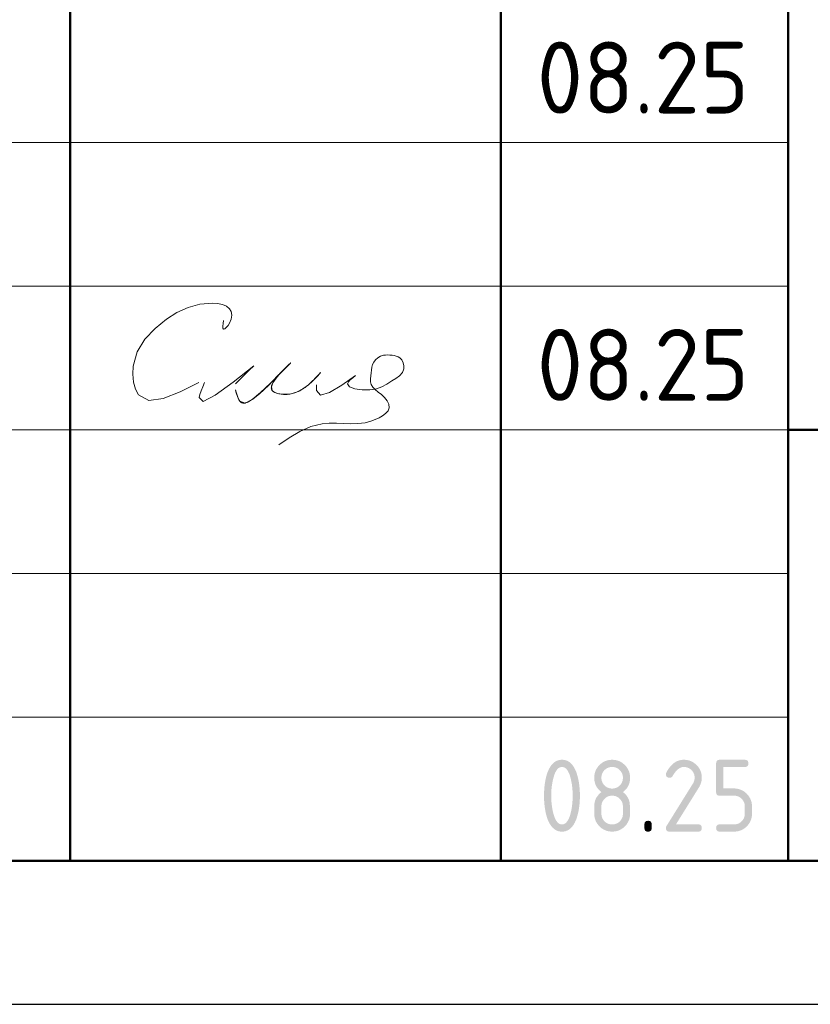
# Model space of a CAD drawing. Header units: millimetres. Extents: x 0 to 29849, y 0 to 14850.
# Tile 3 of 7: x 13412 to 14789, y 0 to 1714. Entities that reach past the tile are written whole.
import ezdxf

# ---------------------------------------------------------------- set-up
doc = ezdxf.new("R2010")
doc.units = ezdxf.units.MM
doc.layers.add('Standard', color=7, linetype='Continuous', lineweight=25)
doc.styles.add('ISOCPEUR', font='isocpeur.ttf')

msp = doc.modelspace()

# ---------------------------------------------------------------- hatches: boundary and pattern name
at = {"layer": 'Standard', "linetype": 'Continuous', "lineweight": 25, "transparency": 33554687}
h = msp.add_hatch(color=7, dxfattribs=at)
h.paths.add_polyline_path([(14374.9, 363.1), (14374.9, 367), (14374.7, 370.8), (14374.5, 374.6), (14374.1, 378.2), (14373.7, 381.9), (14373.1, 385.4), (14372.4, 389), (14371.6, 392.4), (14371, 395), (14370.3, 397.3), (14369.6, 399.5), (14368.8, 401.5), (14368, 403.4), (14367.1, 405), (14366.2, 406.6), (14365.3, 407.9), (14364.3, 409.2), (14363.3, 410.2), (14362.2, 411.2), (14361.1, 411.8), (14360, 412.5), (14358.8, 412.8), (14357.5, 413.1), (14356.2, 413.1), (14355, 413.1), (14353.8, 412.8), (14352.6, 412.5), (14351.4, 411.8), (14350.3, 411.2), (14349.3, 410.2), (14348.2, 409.2), (14347.3, 407.9), (14346.3, 406.6), (14345.5, 405), (14344.6, 403.4), (14343.8, 401.4), (14343, 399.5), (14342.3, 397.2), (14341.6, 394.9), (14341, 392.3), (14340.1, 388.8), (14339.5, 385.2), (14338.8, 381.6), (14338.4, 378), (14338, 374.4), (14337.8, 370.6), (14337.6, 366.9), (14337.6, 363.1), (14337.6, 359.3), (14337.8, 355.5), (14338, 351.8), (14338.4, 348.1), (14338.8, 344.5), (14339.4, 340.9), (14340, 337.3), (14340.9, 333.9), (14341.5, 331.3), (14342.2, 329), (14342.9, 326.8), (14343.7, 324.8), (14344.5, 322.9), (14345.4, 321.3), (14346.3, 319.6), (14347.2, 318.4), (14348.2, 317.1), (14349.2, 316.1), (14350.3, 315.1), (14351.4, 314.5), (14352.5, 313.8), (14353.7, 313.5), (14354.9, 313.2), (14356.2, 313.2), (14357.5, 313.2), (14358.8, 313.5), (14360, 313.8), (14361.1, 314.5), (14362.2, 315.1), (14363.3, 316.1), (14364.3, 317.1), (14365.3, 318.4), (14366.2, 319.6), (14367.1, 321.3), (14368, 322.9), (14368.8, 324.8), (14369.6, 326.8), (14370.3, 329), (14371, 331.3), (14371.6, 333.9), (14372.4, 337.3), (14373.1, 340.9), (14373.7, 344.5), (14374.1, 348.1), (14374.5, 351.8), (14374.7, 355.5), (14374.9, 359.3)])
h.paths.add_polyline_path([(14387.4, 363.1), (14387.4, 360.4), (14387.4, 357.7), (14387.3, 355), (14387.1, 352.3), (14386.9, 349.7), (14386.7, 347.2), (14386.4, 344.7), (14386.1, 342.3), (14385.7, 339.9), (14385.3, 337.6), (14384.9, 335.3), (14384.4, 333), (14383.8, 330.8), (14383.2, 328.7), (14382.6, 326.5), (14382, 324.5), (14381, 321.5), (14379.8, 318.9), (14378.6, 316.3), (14377.3, 314.1), (14376, 311.8), (14374.6, 310), (14373.1, 308.1), (14371.5, 306.6), (14369.9, 305.1), (14368.1, 304), (14366.4, 302.9), (14364.5, 302.1), (14362.6, 301.4), (14360.5, 301), (14358.5, 300.6), (14356.2, 300.6), (14354, 300.6), (14352, 301), (14349.9, 301.4), (14348, 302.1), (14346.1, 302.9), (14344.3, 304), (14342.6, 305.1), (14341, 306.6), (14339.4, 308.1), (14337.9, 309.9), (14336.5, 311.8), (14335.2, 314), (14333.9, 316.2), (14332.7, 318.8), (14331.5, 321.4), (14330.5, 324.4), (14329.8, 326.4), (14329.2, 328.6), (14328.6, 330.7), (14328.1, 332.9), (14327.6, 335.2), (14327.2, 337.5), (14326.8, 339.8), (14326.4, 342.2), (14326.1, 344.7), (14325.8, 347.2), (14325.6, 349.7), (14325.4, 352.3), (14325.2, 354.9), (14325.1, 357.6), (14325.1, 360.3), (14325.1, 363.1), (14325.1, 365.9), (14325.1, 368.7), (14325.2, 371.4), (14325.4, 374), (14325.6, 376.6), (14325.8, 379.1), (14326.1, 381.6), (14326.4, 384), (14326.8, 386.5), (14327.2, 388.8), (14327.6, 391.1), (14328.1, 393.3), (14328.6, 395.6), (14329.2, 397.7), (14329.8, 399.8), (14330.5, 401.9), (14331.5, 404.8), (14332.7, 407.4), (14333.9, 410), (14335.2, 412.3), (14336.5, 414.5), (14337.9, 416.4), (14339.4, 418.2), (14341, 419.7), (14342.6, 421.2), (14344.3, 422.3), (14346.1, 423.4), (14348, 424.2), (14349.9, 424.9), (14352, 425.3), (14354, 425.6), (14356.2, 425.6), (14358.5, 425.6), (14360.5, 425.3), (14362.6, 424.9), (14364.5, 424.2), (14366.4, 423.4), (14368.1, 422.3), (14369.9, 421.2), (14371.5, 419.7), (14373.1, 418.2), (14374.6, 416.3), (14376, 414.5), (14377.3, 412.2), (14378.6, 410), (14379.8, 407.4), (14381, 404.8), (14382, 401.8), (14382.6, 399.7), (14383.2, 397.6), (14383.8, 395.5), (14384.4, 393.3), (14384.9, 391), (14385.3, 388.7), (14385.7, 386.4), (14386.1, 384), (14386.4, 381.6), (14386.7, 379.1), (14386.9, 376.5), (14387.1, 373.9), (14387.3, 371.3), (14387.4, 368.6), (14387.4, 365.9)], flags=16)
h = msp.add_hatch(color=7, dxfattribs=at)
h.paths.add_polyline_path([(14443.7, 313.2), (14445.6, 313.2), (14447.4, 313.5), (14449.2, 313.8), (14450.9, 314.5), (14452.6, 315.2), (14454.1, 316.2), (14455.6, 317.2), (14456.9, 318.6), (14458.3, 320), (14459.3, 321.5), (14460.3, 323), (14461, 324.7), (14461.7, 326.3), (14462, 328.1), (14462.3, 329.9), (14462.3, 331.9), (14462.3, 344.4), (14462.3, 346.4), (14462, 348.1), (14461.7, 349.9), (14461, 351.6), (14460.3, 353.3), (14459.3, 354.8), (14458.2, 356.3), (14456.9, 357.7), (14455.5, 359), (14454, 360.1), (14452.5, 361.1), (14450.8, 361.8), (14449.2, 362.5), (14447.4, 362.8), (14445.6, 363.2), (14443.7, 363.2), (14441.7, 363.2), (14439.9, 362.8), (14438.1, 362.5), (14436.5, 361.8), (14434.8, 361.1), (14433.3, 360.1), (14431.8, 359.1), (14430.4, 357.7), (14429.1, 356.3), (14428.1, 354.8), (14427, 353.3), (14426.4, 351.7), (14425.7, 350), (14425.3, 348.2), (14425, 346.4), (14425, 344.4), (14425, 331.9), (14425, 329.9), (14425.3, 328.1), (14425.7, 326.3), (14426.4, 324.7), (14427, 323), (14428.1, 321.5), (14429.1, 320), (14430.4, 318.6), (14431.8, 317.2), (14433.3, 316.2), (14434.8, 315.2), (14436.5, 314.5), (14438.1, 313.8), (14439.9, 313.5), (14441.7, 313.2)])
h.paths.add_polyline_path([(14443.7, 300.6), (14442.1, 300.6), (14440.5, 300.8), (14438.9, 300.9), (14437.4, 301.2), (14435.9, 301.5), (14434.5, 301.9), (14433.1, 302.4), (14431.7, 302.9), (14430.3, 303.5), (14429, 304.2), (14427.7, 304.9), (14426.4, 305.8), (14425.1, 306.6), (14423.9, 307.6), (14422.7, 308.6), (14421.6, 309.8), (14420.5, 310.9), (14419.5, 312.1), (14418.5, 313.3), (14417.6, 314.6), (14416.8, 315.9), (14416, 317.2), (14415.3, 318.5), (14414.8, 319.9), (14414.2, 321.3), (14413.8, 322.7), (14413.3, 324.1), (14413.1, 325.6), (14412.8, 327.1), (14412.6, 328.7), (14412.5, 330.3), (14412.5, 331.9), (14412.5, 344.4), (14412.5, 346.3), (14412.7, 348.2), (14412.9, 350), (14413.3, 351.8), (14413.7, 353.5), (14414.2, 355.2), (14414.8, 356.8), (14415.6, 358.4), (14416.4, 360), (14417.4, 361.4), (14418.4, 362.9), (14419.5, 364.3), (14420.7, 365.7), (14422.1, 366.9), (14423.4, 368.2), (14425, 369.4), (14423.4, 370.6), (14422.1, 371.9), (14420.7, 373.1), (14419.5, 374.5), (14418.4, 375.9), (14417.4, 377.3), (14416.4, 378.8), (14415.6, 380.4), (14414.8, 381.9), (14414.2, 383.6), (14413.7, 385.3), (14413.3, 387), (14412.9, 388.8), (14412.7, 390.6), (14412.5, 392.4), (14412.5, 394.4), (14412.5, 396), (14412.6, 397.6), (14412.8, 399.1), (14413.1, 400.6), (14413.3, 402.1), (14413.8, 403.6), (14414.2, 405), (14414.8, 406.4), (14415.3, 407.8), (14416, 409.1), (14416.8, 410.4), (14417.6, 411.7), (14418.5, 413), (14419.5, 414.2), (14420.5, 415.4), (14421.6, 416.5), (14422.7, 417.6), (14423.9, 418.6), (14425.1, 419.6), (14426.4, 420.5), (14427.7, 421.4), (14429, 422.1), (14430.3, 422.8), (14431.7, 423.4), (14433.1, 423.9), (14434.5, 424.4), (14435.9, 424.8), (14437.4, 425.1), (14438.9, 425.4), (14440.5, 425.5), (14442.1, 425.6), (14443.7, 425.6), (14445.3, 425.6), (14446.9, 425.5), (14448.4, 425.4), (14449.9, 425.1), (14451.4, 424.8), (14452.8, 424.4), (14454.3, 423.9), (14455.7, 423.4), (14457, 422.8), (14458.4, 422.1), (14459.7, 421.4), (14460.9, 420.5), (14462.2, 419.6), (14463.4, 418.6), (14464.6, 417.6), (14465.7, 416.5), (14466.9, 415.4), (14467.9, 414.2), (14468.9, 413), (14469.7, 411.7), (14470.6, 410.4), (14471.3, 409.1), (14472, 407.8), (14472.6, 406.4), (14473.2, 405), (14473.6, 403.6), (14474, 402.1), (14474.3, 400.6), (14474.6, 399.1), (14474.7, 397.6), (14474.9, 396), (14474.9, 394.4), (14474.9, 392.4), (14474.7, 390.6), (14474.5, 388.8), (14474.1, 387), (14473.7, 385.3), (14473.1, 383.6), (14472.5, 381.9), (14471.7, 380.4), (14471, 378.8), (14470, 377.3), (14469, 375.9), (14467.8, 374.5), (14466.7, 373.1), (14465.3, 371.9), (14463.9, 370.6), (14462.3, 369.4), (14464.6, 367.7), (14466.4, 365.8), (14468.3, 363.9), (14469.7, 361.8), (14471.1, 359.7), (14472.1, 357.4), (14473.1, 355.1), (14473.7, 352.6), (14473.9, 352), (14474, 351.2), (14474.1, 350.4), (14474.2, 349.5), (14474.3, 348.5), (14474.4, 347.4), (14474.5, 346.2), (14474.6, 344.9), (14474.6, 343.6), (14474.7, 342.2), (14474.8, 340.7), (14474.8, 339.1), (14474.8, 337.5), (14474.8, 335.7), (14474.9, 333.9), (14474.9, 331.9), (14474.9, 330.3), (14474.7, 328.7), (14474.6, 327.1), (14474.3, 325.6), (14474, 324.1), (14473.6, 322.7), (14473.2, 321.3), (14472.6, 319.9), (14472, 318.5), (14471.3, 317.2), (14470.6, 315.9), (14469.7, 314.6), (14468.9, 313.3), (14467.9, 312.1), (14466.9, 310.9), (14465.7, 309.8), (14464.6, 308.6), (14463.4, 307.6), (14462.2, 306.6), (14460.9, 305.8), (14459.7, 304.9), (14458.4, 304.2), (14457, 303.5), (14455.7, 302.9), (14454.3, 302.4), (14452.8, 301.9), (14451.4, 301.5), (14449.9, 301.2), (14448.4, 300.9), (14446.9, 300.8), (14445.3, 300.6)], flags=16)
h.paths.add_polyline_path([(14443.7, 375.6), (14445.6, 375.6), (14447.4, 376), (14449.2, 376.3), (14450.9, 377), (14452.6, 377.7), (14454.1, 378.7), (14455.6, 379.7), (14456.9, 381.1), (14458.3, 382.4), (14459.3, 383.9), (14460.3, 385.4), (14461, 387.1), (14461.7, 388.8), (14462, 390.6), (14462.3, 392.4), (14462.3, 394.4), (14462.3, 396.3), (14462, 398.1), (14461.7, 399.9), (14461, 401.6), (14460.3, 403.2), (14459.3, 404.7), (14458.2, 406.2), (14456.9, 407.6), (14455.5, 409), (14454, 410), (14452.5, 411.1), (14450.8, 411.7), (14449.2, 412.4), (14447.4, 412.8), (14445.6, 413.1), (14443.7, 413.1), (14441.7, 413.1), (14439.9, 412.8), (14438.1, 412.4), (14436.5, 411.7), (14434.8, 411.1), (14433.3, 410), (14431.8, 409), (14430.4, 407.7), (14429.1, 406.3), (14428.1, 404.8), (14427, 403.3), (14426.4, 401.6), (14425.7, 400), (14425.3, 398.1), (14425, 396.3), (14425, 394.4), (14425, 392.4), (14425.3, 390.6), (14425.7, 388.8), (14426.4, 387.1), (14427, 385.4), (14428.1, 383.9), (14429.1, 382.4), (14430.4, 381.1), (14431.8, 379.7), (14433.3, 378.7), (14434.8, 377.7), (14436.5, 377), (14438.1, 376.3), (14439.9, 376), (14441.7, 375.6)])
for points in [[(14568.6, 425.6), (14570.2, 425.6), (14571.8, 425.5), (14573.3, 425.4), (14574.8, 425.1), (14576.3, 424.8), (14577.8, 424.4), (14579.2, 423.9), (14580.6, 423.4), (14582, 422.8), (14583.3, 422.1), (14584.6, 421.4), (14585.9, 420.5), (14587.1, 419.6), (14588.3, 418.6), (14589.5, 417.6), (14590.7, 416.5), (14591.8, 415.4), (14592.8, 414.2), (14593.8, 413), (14594.7, 411.7), (14595.5, 410.4), (14596.3, 409.1), (14597, 407.8), (14597.5, 406.4), (14598.1, 405), (14598.5, 403.6), (14599, 402.1), (14599.2, 400.6), (14599.5, 399.1), (14599.7, 397.6), (14599.8, 396), (14599.8, 394.4), (14599.8, 392.2), (14599.5, 389.9), (14599.1, 387.7), (14598.4, 385.5), (14597.7, 383.2), (14596.6, 380.9), (14595.6, 378.7), (14594.1, 376.4), (14554.8, 313.2), (14593.6, 313.2), (14594.4, 313.2), (14595, 313.1), (14595.7, 313), (14596.3, 312.8), (14596.9, 312.6), (14597.4, 312.3), (14597.9, 312), (14598.3, 311.6), (14598.7, 311.2), (14598.9, 310.7), (14599.2, 310.2), (14599.4, 309.6), (14599.6, 309.1), (14599.7, 308.4), (14599.8, 307.7), (14599.8, 306.9), (14599.8, 306.1), (14599.7, 305.4), (14599.6, 304.8), (14599.4, 304.2), (14599.2, 303.6), (14598.9, 303.1), (14598.7, 302.6), (14598.3, 302.2), (14597.9, 301.8), (14597.4, 301.5), (14596.9, 301.2), (14596.3, 301), (14595.7, 300.8), (14595, 300.7), (14594.4, 300.6), (14593.6, 300.6), (14543.6, 300.6), (14542.8, 300.6), (14542.1, 300.7), (14541.4, 300.8), (14540.9, 301), (14540.3, 301.2), (14539.8, 301.5), (14539.3, 301.8), (14538.9, 302.2), (14538.5, 302.6), (14538.2, 303.1), (14537.9, 303.6), (14537.7, 304.2), (14537.5, 304.7), (14537.4, 305.4), (14537.3, 306.1), (14537.3, 306.9), (14537.3, 307.8), (14537.6, 308.7), (14537.9, 309.6), (14538.4, 310.5), (14584.2, 384.1), (14585, 385.3), (14585.6, 386.6), (14586.2, 387.9), (14586.5, 389.1), (14586.9, 390.4), (14587.1, 391.7), (14587.3, 393.1), (14587.3, 394.4), (14587.3, 396.3), (14587, 398.1), (14586.6, 399.9), (14585.9, 401.6), (14585.3, 403.2), (14584.2, 404.7), (14583.2, 406.3), (14581.8, 407.6), (14580.5, 409), (14578.9, 410), (14577.4, 411.1), (14575.8, 411.7), (14574.1, 412.4), (14572.3, 412.8), (14570.5, 413.1), (14568.6, 413.1), (14567.3, 413.1), (14566, 412.9), (14564.7, 412.6), (14563.4, 412.1), (14562.1, 411.6), (14560.9, 410.9), (14559.6, 410.2), (14558.4, 409.2), (14557.2, 408.2), (14556, 407), (14554.8, 405.8), (14553.6, 404.3), (14552.4, 402.8), (14551.3, 401.1), (14550.1, 399.4), (14549, 397.4), (14548.6, 396.6), (14548, 396.1), (14547.5, 395.5), (14546.8, 395.1), (14546.1, 394.8), (14545.3, 394.6), (14544.5, 394.4), (14543.6, 394.4), (14542.8, 394.4), (14542.1, 394.5), (14541.4, 394.6), (14540.9, 394.8), (14540.3, 395), (14539.8, 395.3), (14539.3, 395.6), (14538.9, 395.9), (14538.5, 396.3), (14538.2, 396.8), (14537.9, 397.3), (14537.7, 397.9), (14537.5, 398.5), (14537.4, 399.2), (14537.3, 399.8), (14537.3, 400.6), (14537.3, 401.3), (14537.5, 402), (14537.6, 402.6), (14537.9, 403.2), (14539.4, 406), (14540.9, 408.4), (14542.5, 410.9), (14544.2, 413), (14545.9, 415.1), (14547.7, 416.9), (14549.5, 418.6), (14551.4, 420), (14553.3, 421.4), (14555.3, 422.5), (14557.4, 423.5), (14559.5, 424.2), (14561.7, 424.9), (14563.9, 425.3), (14566.2, 425.6)], [(14624.8, 369.4), (14624.8, 419.4), (14624.8, 420.2), (14624.9, 420.9), (14625, 421.5), (14625.2, 422.1), (14625.4, 422.7), (14625.7, 423.2), (14626, 423.7), (14626.4, 424.1), (14626.7, 424.5), (14627.2, 424.8), (14627.7, 425.1), (14628.3, 425.3), (14628.9, 425.4), (14629.6, 425.5), (14630.3, 425.6), (14631, 425.6), (14674.7, 425.6), (14675.4, 425.6), (14676.1, 425.5), (14676.8, 425.4), (14677.4, 425.3), (14678, 425.1), (14678.5, 424.8), (14679, 424.5), (14679.3, 424.1), (14679.7, 423.7), (14680, 423.2), (14680.3, 422.7), (14680.5, 422.1), (14680.7, 421.5), (14680.8, 420.8), (14680.9, 420.2), (14680.9, 419.4), (14680.9, 418.6), (14680.8, 417.9), (14680.7, 417.2), (14680.5, 416.6), (14680.3, 416.1), (14680, 415.6), (14679.7, 415.1), (14679.3, 414.7), (14679, 414.3), (14678.5, 414), (14678, 413.7), (14677.4, 413.5), (14676.8, 413.3), (14676.1, 413.2), (14675.4, 413.1), (14674.7, 413.1), (14637.3, 413.1), (14637.3, 375.7), (14656, 375.7), (14657.6, 375.7), (14659.2, 375.5), (14660.8, 375.4), (14662.2, 375.1), (14663.7, 374.8), (14665.2, 374.4), (14666.6, 373.9), (14668, 373.4), (14669.4, 372.8), (14670.7, 372.1), (14672, 371.4), (14673.3, 370.5), (14674.5, 369.6), (14675.7, 368.6), (14676.9, 367.6), (14678.1, 366.5), (14679.2, 365.3), (14680.2, 364.1), (14681.2, 362.9), (14682.1, 361.7), (14682.9, 360.4), (14683.6, 359.1), (14684.3, 357.7), (14684.9, 356.4), (14685.5, 355), (14685.9, 353.5), (14686.3, 352.1), (14686.6, 350.6), (14686.9, 349.1), (14687, 347.6), (14687.2, 346), (14687.2, 344.4), (14687.2, 331.9), (14687.2, 330.3), (14687, 328.7), (14686.9, 327.2), (14686.6, 325.7), (14686.3, 324.1), (14685.9, 322.7), (14685.5, 321.3), (14684.9, 319.9), (14684.3, 318.5), (14683.6, 317.2), (14682.9, 315.9), (14682, 314.6), (14681.2, 313.3), (14680.2, 312.1), (14679.2, 310.9), (14678, 309.8), (14676.9, 308.6), (14675.7, 307.6), (14674.5, 306.6), (14673.2, 305.8), (14671.9, 304.9), (14670.6, 304.2), (14669.3, 303.5), (14667.9, 302.9), (14666.5, 302.4), (14665.1, 301.9), (14663.7, 301.5), (14662.2, 301.2), (14660.7, 300.9), (14659.1, 300.8), (14657.6, 300.6), (14656, 300.6), (14631, 300.6), (14630.3, 300.6), (14629.6, 300.7), (14628.9, 300.8), (14628.3, 301), (14627.7, 301.2), (14627.2, 301.5), (14626.7, 301.8), (14626.4, 302.2), (14626, 302.6), (14625.7, 303.1), (14625.4, 303.6), (14625.2, 304.2), (14625, 304.8), (14624.9, 305.4), (14624.8, 306.1), (14624.8, 306.9), (14624.8, 307.7), (14624.9, 308.4), (14625, 309.1), (14625.2, 309.6), (14625.4, 310.2), (14625.7, 310.7), (14626, 311.2), (14626.4, 311.6), (14626.7, 312), (14627.2, 312.3), (14627.7, 312.6), (14628.3, 312.8), (14628.9, 313), (14629.6, 313.1), (14630.3, 313.2), (14631, 313.2), (14656, 313.2), (14657.9, 313.2), (14659.7, 313.5), (14661.5, 313.8), (14663.2, 314.5), (14664.9, 315.2), (14666.4, 316.2), (14667.9, 317.2), (14669.2, 318.6), (14670.6, 320), (14671.6, 321.5), (14672.6, 323), (14673.3, 324.7), (14674, 326.3), (14674.3, 328.1), (14674.7, 329.9), (14674.7, 331.9), (14674.7, 344.4), (14674.7, 346.3), (14674.3, 348.1), (14674, 349.9), (14673.3, 351.6), (14672.6, 353.3), (14671.6, 354.8), (14670.6, 356.3), (14669.2, 357.7), (14667.8, 359), (14666.3, 360.1), (14664.8, 361.1), (14663.1, 361.8), (14661.5, 362.5), (14659.7, 362.8), (14657.9, 363.1), (14656, 363.1), (14631, 363.1), (14630.3, 363.1), (14629.6, 363.2), (14628.9, 363.3), (14628.3, 363.5), (14627.7, 363.7), (14627.2, 364), (14626.7, 364.3), (14626.4, 364.7), (14626, 365.1), (14625.7, 365.6), (14625.4, 366.1), (14625.2, 366.7), (14625, 367.2), (14624.9, 367.9), (14624.8, 368.6)], [(14499.9, 313.2), (14499.9, 313.9), (14500, 314.6), (14500.1, 315.3), (14500.3, 315.9), (14500.5, 316.5), (14500.8, 317), (14501.1, 317.5), (14501.5, 317.9), (14501.9, 318.3), (14502.4, 318.5), (14502.8, 318.8), (14503.4, 319), (14504, 319.2), (14504.7, 319.3), (14505.4, 319.4), (14506.2, 319.4), (14507, 319.4), (14507.6, 319.3), (14508.3, 319.2), (14508.9, 319), (14509.5, 318.8), (14510, 318.5), (14510.5, 318.3), (14510.9, 317.9), (14511.3, 317.5), (14511.6, 317), (14511.8, 316.5), (14512, 315.9), (14512.2, 315.3), (14512.3, 314.6), (14512.4, 313.9), (14512.4, 313.2), (14512.4, 306.9), (14512.4, 306.1), (14512.3, 305.4), (14512.2, 304.8), (14512, 304.2), (14511.8, 303.6), (14511.6, 303.1), (14511.3, 302.6), (14510.9, 302.2), (14510.5, 301.8), (14510, 301.5), (14509.5, 301.2), (14508.9, 301), (14508.3, 300.8), (14507.6, 300.7), (14507, 300.6), (14506.2, 300.6), (14505.4, 300.6), (14504.7, 300.7), (14504, 300.8), (14503.4, 301), (14502.8, 301.2), (14502.4, 301.5), (14501.9, 301.8), (14501.5, 302.2), (14501.1, 302.6), (14500.8, 303.1), (14500.5, 303.6), (14500.3, 304.2), (14500.1, 304.8), (14500, 305.4), (14499.9, 306.1), (14499.9, 306.9)]]:
    msp.add_hatch(color=7, dxfattribs=at).paths.add_polyline_path(points, flags=16)

# ---------------------------------------------------------------- linework, layer by layer
at = {"layer": 'Standard', "color": 7, "linetype": 'Continuous', "lineweight": 50, "transparency": 33554687}
for p, q in [((13500, 250), (13500, 3000)), ((14250, 250), (14250, 3000)), ((14750, 250), (14750, 3000)), ((14750, 1000), (20750, 1000))]:
    msp.add_line(p, q, dxfattribs=at)
at = {"layer": 'Standard', "color": 7, "linetype": 'Continuous', "lineweight": 13, "transparency": 33554687}
for p, q in [((11500, 1500), (14750, 1500)), ((11500, 1250), (14750, 1250)), ((11500, 1250), (14750, 1250)), ((11500, 1000), (14750, 1000)), ((11500, 1000), (14750, 1000)), ((11500, 750), (14750, 750)), ((11500, 500), (14750, 500))]:
    msp.add_line(p, q, dxfattribs=at)
at = {"layer": 'Standard', "color": 7, "linetype": 'Continuous', "lineweight": 25, "transparency": 33554687}
msp.add_line((11500, 250), (20750, 250), dxfattribs=at)
msp.add_line((11500, 250), (20750, 250), dxfattribs=at)
msp.add_line((11500, 250), (20750, 250), dxfattribs=at)
msp.add_lwpolyline([(0, 0), (21000, 0), (21000, 14850), (0, 14850), (0, 0)], close=True, dxfattribs=at)
msp.add_lwpolyline([(0, 0), (21000, 0), (21000, 14850), (0, 14850), (0, 0)], close=True, dxfattribs=at)
msp.add_lwpolyline([(0, 0), (21000, 0), (21000, 14850), (0, 14850), (0, 0)], close=True, dxfattribs=at)
at = {"layer": 'Standard', "color": 7, "linetype": 'Continuous', "lineweight": 50, "transparency": 33554687}
msp.add_lwpolyline([(1000, 14600), (20750, 14600), (20750, 250), (1000, 250), (1000, 14600)], close=True, dxfattribs=at)
at = {"layer": 'Standard', "color": 7, "linetype": 'Continuous', "lineweight": 25, "transparency": 33554687}
msp.add_lwpolyline([(20750, 3000), (11500, 3000), (11500, 250), (20750, 250), (20750, 3000)], dxfattribs=at)
at = {"layer": 'Standard', "color": 250, "linetype": 'Continuous', "lineweight": 18, "true_color": 0x2d2d2d, "transparency": 33554687}
for points in [[(13766.8, 1190.3), (13766.1, 1185), (13765.6, 1180.4), (13765.8, 1176.9), (13766.8, 1175.3), (13768.9, 1175.8), (13771.7, 1178.2), (13774.7, 1181.7), (13777.4, 1185.9), (13780.3, 1192.9), (13781.2, 1199.7), (13780.2, 1205.8), (13777.4, 1210.9), (13772, 1215.5), (13764.8, 1218.4), (13756.6, 1219.9), (13748, 1220.5), (13725.6, 1218.8), (13705, 1213), (13685.8, 1204), (13667.7, 1192.5), (13647.5, 1176.5), (13629.9, 1157.8), (13616.6, 1136), (13609.4, 1110.8), (13608.7, 1096.7), (13609.9, 1082.9), (13613.3, 1070.5), (13618.7, 1060.7), (13636.7, 1051.3), (13661.8, 1054.6), (13691.6, 1066.3), (13723.8, 1082.2)], [(13935.9, 1099.6), (13935.6, 1099.3), (13935.4, 1099), (13935.1, 1098.7), (13934.9, 1098.4), (13931.1, 1094.4), (13927.3, 1090.3), (13923.4, 1086.4), (13919.4, 1082.5), (13916.8, 1080.2), (13914.3, 1078), (13911.6, 1075.9), (13908.9, 1073.8), (13906.6, 1072.3), (13904.3, 1070.8), (13902, 1069.4), (13899.5, 1068), (13897.4, 1067), (13895.2, 1066), (13893, 1065.1), (13890.8, 1064.3), (13888.7, 1063.6), (13886.5, 1063), (13884.4, 1062.5), (13882.2, 1062.2), (13880, 1061.9), (13877.9, 1061.7), (13875.7, 1061.6), (13873.6, 1061.5), (13871.4, 1061.6), (13869.2, 1061.8), (13867, 1062), (13864.8, 1062.4), (13863.1, 1062.7), (13861.3, 1063.2), (13859.6, 1063.7), (13857.9, 1064.3), (13856.8, 1064.7), (13855.7, 1065.2), (13854.7, 1065.8), (13853.7, 1066.5), (13853.1, 1066.9), (13852.6, 1067.4), (13852, 1067.9), (13851.5, 1068.5), (13851.2, 1069), (13850.9, 1069.5), (13850.7, 1070.1), (13850.4, 1070.6), (13850.3, 1071.2), (13850.1, 1071.9), (13850.1, 1072.5), (13850, 1073.2), (13850.1, 1074.1), (13850.2, 1075), (13850.4, 1075.8), (13850.6, 1076.7), (13851, 1078.1), (13851.6, 1079.4), (13852.2, 1080.7), (13852.8, 1081.9), (13854.1, 1084), (13855.4, 1085.9), (13856.8, 1087.9), (13858.2, 1089.8), (13860.9, 1093.2), (13863.7, 1096.5), (13866.6, 1099.7), (13869.7, 1102.8), (13873.1, 1106), (13876.6, 1109.2), (13880, 1112.6), (13883.4, 1116.2), (13883.5, 1116.3), (13883.6, 1116.4), (13883.7, 1116.5), (13883.8, 1116.6), (13883.8, 1116.6), (13883.8, 1116.6), (13883.8, 1116.6), (13883.8, 1116.6), (13883.8, 1116.6), (13883.8, 1116.6), (13883.8, 1116.6), (13883.8, 1116.6), (13883.8, 1116.6), (13883.8, 1116.6), (13883.8, 1116.6), (13883.8, 1116.6), (13883.8, 1116.6), (13883.8, 1116.6), (13883.8, 1116.6), (13883.8, 1116.5), (13883.8, 1116.5), (13883.7, 1116.4), (13883.6, 1116.3), (13883.6, 1116.2), (13877.4, 1110.8), (13871.8, 1105.2), (13866.4, 1099.5), (13861.1, 1093.8), (13853.5, 1085.9), (13845.6, 1078), (13837.6, 1070.4), (13829.3, 1062.9), (13826.5, 1060.4), (13823.6, 1057.9), (13820.6, 1055.5), (13817.6, 1053.3), (13815.8, 1052), (13814, 1050.8), (13812.2, 1049.7), (13810.2, 1048.7), (13809, 1048.2), (13807.8, 1047.7), (13806.6, 1047.3), (13805.3, 1046.9), (13804.4, 1046.7), (13803.5, 1046.6), (13802.6, 1046.6), (13801.7, 1046.6), (13801, 1046.7), (13800.3, 1046.8), (13799.7, 1046.9), (13799, 1047.2), (13798.4, 1047.4), (13797.8, 1047.8), (13797.2, 1048.1), (13796.6, 1048.6), (13796, 1049.1), (13795.4, 1049.7), (13794.9, 1050.4), (13794.4, 1051.1), (13793.6, 1052.3), (13792.9, 1053.6), (13792.3, 1054.9), (13791.7, 1056.3), (13790.5, 1059.6), (13789.4, 1062.9), (13788.5, 1066.3), (13787.6, 1069.8)], [(13787.6, 1069.8), (13789.2, 1064), (13790.9, 1058.5), (13792.8, 1053.7), (13795.1, 1050), (13804.3, 1046.7), (13816.6, 1052.6), (13831.4, 1064.8), (13848, 1080.8), (13861.9, 1094.6), (13874.2, 1106.7), (13882.1, 1114.7), (13883.3, 1116.2), (13880.8, 1113.9), (13876.6, 1109.8), (13871.3, 1104.5), (13865.6, 1098.5), (13858.5, 1090.1), (13852.9, 1082), (13850.1, 1074.6), (13851.5, 1068.6), (13854.5, 1065.9), (13858.9, 1063.9), (13864, 1062.5), (13869.5, 1061.8), (13882.4, 1062.2), (13894.2, 1065.6), (13905, 1071.2), (13914.7, 1078.4), (13920.3, 1083.4), (13925.6, 1088.6), (13930.8, 1094.1), (13935.9, 1099.6)], [(13996.9, 1094.4), (13991.9, 1090.7), (13987.5, 1087), (13984.3, 1083.5), (13982.8, 1080.3), (13986, 1075), (13995.6, 1071.5), (14008.5, 1069.6), (14021.7, 1069.7), (14033, 1071.6), (14042.4, 1075.1), (14051, 1079.7), (14059.8, 1085.2), (14066.7, 1089.4), (14073.1, 1094.2), (14078.3, 1099.7), (14081, 1106.4), (14081.1, 1111.6), (14079.8, 1116.9), (14077.3, 1121.7), (14073.7, 1125.5), (14070.7, 1127.2), (14067.4, 1128.4), (14063.9, 1129.2), (14060.3, 1129.7), (14056.5, 1130.1), (14052.8, 1130.3), (14049.1, 1130.2), (14045.4, 1129.7), (14040.3, 1128), (14035.7, 1125.4), (14031.6, 1121.9), (14028.5, 1117.9), (14026.5, 1113.6), (14025.3, 1109), (14024.6, 1104.1), (14024, 1099.1), (14023.3, 1093.8), (14022.9, 1088.6), (14023, 1083.6), (14024, 1079.1), (14026.8, 1074.3), (14031.1, 1070), (14036.2, 1065.8), (14041.7, 1061.4), (14047.3, 1056.1), (14051.9, 1050.3), (14054.8, 1044.4), (14055.4, 1038.5), (14053.3, 1033.3), (14049.2, 1028.6), (14043.8, 1024.4), (14037.7, 1020.8), (14025.4, 1015.5), (14013.3, 1012.4), (14001, 1011), (13988.7, 1010.7), (13976.2, 1011.2), (13963.5, 1011.7), (13951, 1011.7), (13938.7, 1010.7), (13918.8, 1005.6), (13899.7, 997), (13881.1, 986.1), (13862.9, 974)], [(13733.8, 1082.2), (13730.7, 1074.8), (13728, 1067.8), (13725.8, 1061.5), (13724.6, 1056.3), (13731.1, 1049.3), (13752.3, 1060.2), (13783.4, 1082.9), (13819.4, 1111.6)], [(13819.4, 1111.6), (13811.4, 1103.6), (13803.5, 1095.7), (13795.5, 1087.7), (13787.6, 1079.8)], [(13928.8, 1078.4), (13928.7, 1075.7), (13928.6, 1073.1), (13928.6, 1070.6), (13928.8, 1068.4), (13936, 1060.6), (13951.6, 1065.1), (13972.9, 1077.7), (13996.9, 1094.4)]]:
    msp.add_lwpolyline(points, dxfattribs=at)

# ---------------------------------------------------------------- texts
at = {"layer": 'Standard', "color": 7, "linetype": 'Continuous', "lineweight": 25, "transparency": 33554687, "char_height": 125, "width": 445.84, "attachment_point": 7, "style": 'ISOCPEUR'}
for insert in [(14312.5, 1550.6), (14312.5, 1050.6)]:
    msp.add_mtext('\\W0.94;08.25', dxfattribs=dict(at, insert=insert))

doc.saveas('drawing.dxf')
